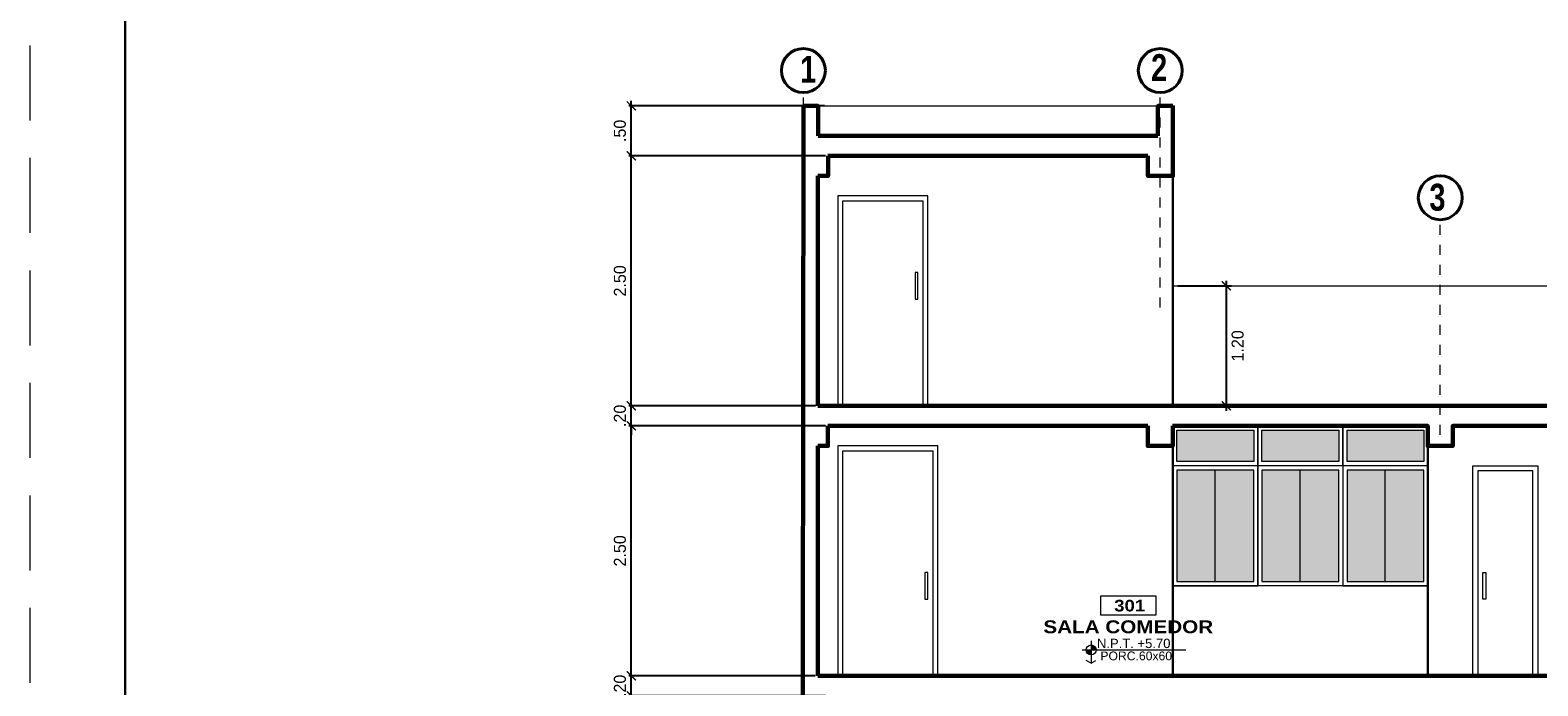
# Model space of a CAD drawing. Header units: metres. Extents: x -13 to 533, y -25 to 219.
# Tile 69 of 99: x 87.71 to 102.79, y 2.33 to 8.89. Entities that reach past the tile are written whole.
import ezdxf
from ezdxf.enums import TextEntityAlignment as Align

# ---------------------------------------------------------------- set-up
doc = ezdxf.new("R2010")
doc.units = ezdxf.units.M
doc.linetypes.add('DASHDOT', pattern=[1, 0.5, -0.25, 0, -0.25])
doc.linetypes.add('HIDDEN', pattern=[0.375, 0.25, -0.125])
for name, color, linetype, lineweight in [('COTAS', 4, 'Continuous', 13), ('EJES', 251, 'Continuous', 20), ('NPT', 255, 'Continuous', 13), ('Pluma 0.1', 252, 'Continuous', 9), ('Pluma 0.2', 252, 'Continuous', 20), ('PLUMA 0.3', 251, 'Continuous', 30), ('PLUMA 0.8', 1, 'Continuous', 60), ('TEXTO', 14, 'Continuous', 40), ('Textos', 7, 'Continuous', 0)]:
    doc.layers.add(name, color=color, linetype=linetype, lineweight=lineweight)
doc.styles.add('ARIAL BLACK', font='txt', dxfattribs={"height": 0.1})
doc.styles.add('joe1', font='impact.ttf')
doc.styles.add('STYLE1', font='arial.ttf', dxfattribs={"height": 0.3})
doc.styles.add('TEXTOCENT', font='GOTHIC.TTF')
doc.dimstyles.new('PLANTA50', dxfattribs={"dimscale": 0.5, "dimtxt": 0.2, "dimasz": 0.15, "dimexe": 0.1, "dimexo": 0.1, "dimgap": 0.1, "dimtad": 2, "dimzin": 7, "dimdsep": 46, "dimtxsty": 'TEXTOCENT', "dimblk": 'ARCHTICK', "dimcen": 0.2, "dimdle": 0.1, "dimclrd": 8, "dimclre": 8, "dimclrt": 256, "dimaunit": 1, "dimadec": 0, "dimazin": 0, "dimtfac": 1, "dimtix": 1, "dimtmove": 2, "dimatfit": 3, "dimldrblk": 'ARCHTICK', "dimfxl": 1, "dimtolj": 1, "dimtzin": 0, "dimarcsym": 0})

# ---------------------------------------------------------------- blocks, each defined once
blk = doc.blocks.new('A$C7ABB6997')
at = {"layer": 'EJES', "color": 250, "linetype": 'DASHDOT', "ltscale": 0.01}
blk.add_line((0.22, 0.6), (0.22, 2.75), dxfattribs=at)
at = {"layer": 'EJES', "color": 250, "lineweight": 40}
blk.add_circle((0.22, 2.97), 0.22, dxfattribs=at)
blk = doc.blocks.new('rtyjety')
at = {"layer": 'NPT', "lineweight": 20, "extrusion": (-1.47885e-11, -2.65303e-07, 1)}
h = blk.add_hatch(color=256, dxfattribs=at)
h.paths.add_polyline_path([(-24.42, -23.531), (-24.42, -23.625), (-24.326, -23.625, 0.414214)])
h.paths.add_polyline_path([(-24.42, -23.625), (-24.514, -23.625, 0.414214), (-24.42, -23.719)])
at = {"layer": 'NPT', "lineweight": 20, "extrusion": (-1.2658e-11, -2.65304e-07, 1)}
for p, q in [((-24.42, -23.454, 0), (-24.42, -23.871, 0)), ((-24.588, -23.625, 0), (-22.645, -23.625, 0)), ((-24.42, -23.871, 0), (-24.511, -23.823, 0)), ((-24.42, -23.871, 0), (-24.33, -23.823, 0))]:
    blk.add_line(p, q, dxfattribs=at)
blk.add_circle((-24.42, -23.625, 0), 0.0938, dxfattribs=at)
blk = doc.blocks.new('NOMBRES AMBIENTES DIFER 1')
at = {"layer": 'Textos', "color": 8}
blk.add_lwpolyline([(0.243, 1.342), (1.6, 1.342), (1.6, 0.858), (0.243, 0.858)], close=True, dxfattribs=at)
at = {"layer": 'NPT', "extrusion": (1.2658e-11, 2.65304e-07, 1), "xscale": 1.318472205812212, "yscale": 1.318472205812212, "zscale": 1.318472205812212, "rotation": 359.9999999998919}
blk.add_blockref('rtyjety', (32.197, 31.148, 0), dxfattribs=at)
at = {"layer": 'Textos', "color": 30, "style": 'STYLE1'}
blk.add_text('N.P.T.', height=0.2307, rotation=360, dxfattribs=at).set_placement((0.145, 0.046))
at = {"layer": 'Textos', "color": 8, "style": 'ARIAL BLACK'}
blk.add_attdef('B-300', text='', height=0.287, rotation=360, dxfattribs=at).set_placement((0.954, 0.951), align=Align.CENTER)
at = {"layer": 'Textos', "style": 'ARIAL BLACK'}
blk.add_attdef('NOMBRE', text='', height=0.319, rotation=360, dxfattribs=at).set_placement((1.012, 0.413), align=Align.CENTER)
at = {"layer": 'Textos', "color": 30, "style": 'STYLE1'}
blk.add_attdef('0.00', (1.149, 0.046), '', height=0.231, rotation=360, dxfattribs=at)
at = {"layer": 'Textos', "color": 35, "style": 'STYLE1'}
for tag, p in [('PISO:', (0.186, -0.468)), ('SERIE', (0.161, -0.763)), ('COLOR', (0.119, -1.093))]:
    blk.add_attdef(tag, p, '', height=0.215, rotation=360, dxfattribs=at)
blk = doc.blocks.new('_ARCHTICK')
at = {"color": 0, "linetype": 'ByBlock', "const_width": 0.15}
blk.add_lwpolyline([(-0.5, -0.5), (0.5, 0.5)], dxfattribs=at)
blk = doc.blocks.new('*D614')
at = {"layer": 'COTAS', "color": 8, "lineweight": -2, "transparency": 16777216}
for p, q in [((99.192, 6.334), (99.726, 6.334)), ((99.676, 5.084), (99.676, 6.384)), ((99.192, 5.134), (99.726, 5.134))]:
    blk.add_line(p, q, dxfattribs=at)
at = {"layer": 'Defpoints', "color": 0, "lineweight": 5, "transparency": 16777216}
for p in [(99.142, 6.334), (99.676, 6.334), (99.142, 5.134)]:
    blk.add_point(p, dxfattribs=at)
at = {"layer": 'COTAS', "color": 8, "lineweight": -2, "transparency": 16777216, "xscale": 0.09, "yscale": 0.09, "zscale": 0.09}
for p, rotation in [((99.676, 6.334), 90), ((99.676, 5.134), 270)]:
    blk.add_blockref('_ARCHTICK', p, dxfattribs=dict(at, rotation=rotation))
at = {"layer": 'COTAS', "transparency": 16777216, "insert": (99.789, 5.734), "char_height": 0.12, "attachment_point": 5, "rotation": 90, "style": 'TEXTOCENT'}
blk.add_mtext('\\A1;1.20', dxfattribs=at)
blk = doc.blocks.new('*D618')
at = {"layer": 'COTAS', "color": 251, "linetype": 'Continuous', "lineweight": -2, "transparency": 16777216}
for p, q in [((95.565, 2.434), (93.7, 2.434)), ((93.725, 2.434), (93.725, 2.524)), ((93.725, 2.234), (93.725, 2.434)), ((95.667, 2.234), (93.7, 2.234)), ((93.725, 2.234), (93.725, 2.144))]:
    blk.add_line(p, q, dxfattribs=at)
at = {"layer": 'Defpoints', "color": 0, "lineweight": 5, "transparency": 16777216}
for p in [(93.725, 2.434), (95.59, 2.434), (95.692, 2.234)]:
    blk.add_point(p, dxfattribs=at)
at = {"layer": 'COTAS', "color": 251, "lineweight": -2, "transparency": 16777216, "xscale": 0.09, "yscale": 0.09, "zscale": 0.09}
for p, rotation in [((93.725, 2.434), 270), ((93.725, 2.234), 90)]:
    blk.add_blockref('_ARCHTICK', p, dxfattribs=dict(at, rotation=rotation))
at = {"layer": 'COTAS', "transparency": 16777216, "insert": (93.612, 2.334), "char_height": 0.12, "attachment_point": 5, "rotation": 90, "style": 'TEXTOCENT'}
blk.add_mtext('\\A1;.20', dxfattribs=at)
blk = doc.blocks.new('*D619')
at = {"layer": 'COTAS', "color": 251, "linetype": 'Continuous', "lineweight": -2, "transparency": 16777216}
for p, q in [((93.725, 2.384), (93.725, 4.984)), ((95.667, 4.934), (93.7, 4.934)), ((95.565, 2.434), (93.7, 2.434))]:
    blk.add_line(p, q, dxfattribs=at)
at = {"layer": 'Defpoints', "color": 0, "lineweight": 5, "transparency": 16777216}
for p in [(93.725, 4.934), (95.692, 4.934), (95.59, 2.434)]:
    blk.add_point(p, dxfattribs=at)
at = {"layer": 'COTAS', "color": 251, "lineweight": -2, "transparency": 16777216, "xscale": 0.09, "yscale": 0.09, "zscale": 0.09}
for p, rotation in [((93.725, 4.934), 90), ((93.725, 2.434), 270)]:
    blk.add_blockref('_ARCHTICK', p, dxfattribs=dict(at, rotation=rotation))
at = {"layer": 'COTAS', "transparency": 16777216, "insert": (93.612, 3.684), "char_height": 0.12, "attachment_point": 5, "rotation": 90, "style": 'TEXTOCENT'}
blk.add_mtext('\\A1;2.50', dxfattribs=at)
blk = doc.blocks.new('*D620')
at = {"layer": 'COTAS', "color": 251, "linetype": 'Continuous', "lineweight": -2, "transparency": 16777216}
for p, q in [((95.567, 5.134), (93.7, 5.134)), ((93.725, 5.134), (93.725, 5.224)), ((93.725, 4.934), (93.725, 5.134)), ((95.667, 4.934), (93.7, 4.934)), ((93.725, 4.934), (93.725, 4.844))]:
    blk.add_line(p, q, dxfattribs=at)
at = {"layer": 'Defpoints', "color": 0, "lineweight": 5, "transparency": 16777216}
for p in [(93.725, 5.134), (95.592, 5.134), (95.692, 4.934)]:
    blk.add_point(p, dxfattribs=at)
at = {"layer": 'COTAS', "color": 251, "lineweight": -2, "transparency": 16777216, "xscale": 0.09, "yscale": 0.09, "zscale": 0.09}
for p, rotation in [((93.725, 5.134), 270), ((93.725, 4.934), 90)]:
    blk.add_blockref('_ARCHTICK', p, dxfattribs=dict(at, rotation=rotation))
at = {"layer": 'COTAS', "transparency": 16777216, "insert": (93.612, 5.034), "char_height": 0.12, "attachment_point": 5, "rotation": 90, "style": 'TEXTOCENT'}
blk.add_mtext('\\A1;.20', dxfattribs=at)
blk = doc.blocks.new('*D621')
at = {"layer": 'COTAS', "color": 251, "linetype": 'Continuous', "lineweight": -2, "transparency": 16777216}
for p, q in [((95.669, 7.634), (93.7, 7.634)), ((93.725, 5.084), (93.725, 7.684)), ((95.567, 5.134), (93.7, 5.134))]:
    blk.add_line(p, q, dxfattribs=at)
at = {"layer": 'Defpoints', "color": 0, "lineweight": 5, "transparency": 16777216}
for p in [(93.725, 7.634), (95.694, 7.634), (95.592, 5.134)]:
    blk.add_point(p, dxfattribs=at)
at = {"layer": 'COTAS', "color": 251, "lineweight": -2, "transparency": 16777216, "xscale": 0.09, "yscale": 0.09, "zscale": 0.09}
for p, rotation in [((93.725, 7.634), 90), ((93.725, 5.134), 270)]:
    blk.add_blockref('_ARCHTICK', p, dxfattribs=dict(at, rotation=rotation))
at = {"layer": 'COTAS', "transparency": 16777216, "insert": (93.612, 6.384), "char_height": 0.12, "attachment_point": 5, "rotation": 90, "style": 'TEXTOCENT'}
blk.add_mtext('\\A1;2.50', dxfattribs=at)
blk = doc.blocks.new('*D622')
at = {"layer": 'COTAS', "color": 251, "linetype": 'Continuous', "lineweight": -2, "transparency": 16777216}
for p, q in [((93.725, 7.584), (93.725, 8.184)), ((95.659, 8.134), (93.7, 8.134)), ((95.669, 7.634), (93.7, 7.634))]:
    blk.add_line(p, q, dxfattribs=at)
at = {"layer": 'Defpoints', "color": 0, "lineweight": 5, "transparency": 16777216}
for p in [(93.725, 8.134), (95.684, 8.134), (95.694, 7.634)]:
    blk.add_point(p, dxfattribs=at)
at = {"layer": 'COTAS', "color": 251, "lineweight": -2, "transparency": 16777216, "xscale": 0.09, "yscale": 0.09, "zscale": 0.09}
for p, rotation in [((93.725, 8.134), 90), ((93.725, 7.634), 270)]:
    blk.add_blockref('_ARCHTICK', p, dxfattribs=dict(at, rotation=rotation))
at = {"layer": 'COTAS', "transparency": 16777216, "insert": (93.612, 7.884), "char_height": 0.12, "attachment_point": 5, "rotation": 90, "style": 'TEXTOCENT'}
blk.add_mtext('\\A1;.50', dxfattribs=at)

msp = doc.modelspace()

# ---------------------------------------------------------------- hatches: boundary and pattern name
at = {"transparency": 33554595}
h = msp.add_hatch(color=256, dxfattribs=at)
h.set_gradient(color1=(122, 255, 255), color2=(56, 205, 255), tint=1, name='INVSPHERICAL')
h.paths.add_polyline_path([(99.182, 4.892), (99.182, 4.576), (99.949, 4.576), (99.949, 4.892)])
h = msp.add_hatch(color=256, dxfattribs=at)
h.set_gradient(color1=(122, 255, 255), color2=(56, 205, 255), tint=1, name='INVSPHERICAL')
h.paths.add_polyline_path([(100.032, 4.892), (100.032, 4.576), (100.799, 4.576), (100.799, 4.892)])
h = msp.add_hatch(color=256, dxfattribs=at)
h.set_gradient(color1=(122, 255, 255), color2=(56, 205, 255), tint=1, name='INVSPHERICAL')
h.paths.add_polyline_path([(100.882, 4.892), (100.882, 4.576), (101.649, 4.576), (101.649, 4.892)])
h = msp.add_hatch(color=256, dxfattribs=at)
h.set_gradient(color1=(122, 255, 255), color2=(56, 205, 255), tint=1, name='INVSPHERICAL')
h.paths.add_polyline_path([(99.59, 4.492), (99.182, 4.492), (99.182, 3.376), (99.59, 3.376)])
h.paths.add_polyline_path([(99.949, 4.492), (99.59, 4.492), (99.59, 3.376), (99.949, 3.376)])
h = msp.add_hatch(color=256, dxfattribs=at)
h.set_gradient(color1=(122, 255, 255), color2=(56, 205, 255), tint=1, name='INVSPHERICAL')
h.paths.add_polyline_path([(100.44, 4.492), (100.032, 4.492), (100.032, 3.376), (100.44, 3.376)])
h.paths.add_polyline_path([(100.799, 4.492), (100.44, 4.492), (100.44, 3.376), (100.799, 3.376)])
h = msp.add_hatch(color=256, dxfattribs=at)
h.set_gradient(color1=(122, 255, 255), color2=(56, 205, 255), tint=1, name='INVSPHERICAL')
h.paths.add_polyline_path([(101.29, 4.492), (100.882, 4.492), (100.882, 3.376), (101.29, 3.376)])
h.paths.add_polyline_path([(101.649, 4.492), (101.29, 4.492), (101.29, 3.376), (101.649, 3.376)])

# ---------------------------------------------------------------- linework, layer by layer
at = {"layer": 'Pluma 0.1'}
for p, q in [((99.565, 3.376), (99.565, 4.492)), ((100.415, 3.376), (100.415, 4.492)), ((101.265, 3.376), (101.265, 4.492))]:
    msp.add_line(p, q, dxfattribs=at)
for points in [[(95.842, 5.134), (95.842, 7.184), (96.642, 7.184), (96.642, 5.134)], [(95.84, 2.434), (95.84, 4.684), (96.74, 4.684), (96.74, 2.434)], [(99.99, 4.534), (99.14, 4.534), (99.14, 3.334), (99.99, 3.334), (99.99, 4.534)], [(102.74, 2.434), (102.74, 4.484), (102.19, 4.484), (102.19, 2.434)]]:
    msp.add_lwpolyline(points, dxfattribs=at)
for points in [[(96.592, 6.466), (96.564, 6.466), (96.564, 6.202), (96.592, 6.202)], [(99.99, 4.534), (99.14, 4.534), (99.14, 4.934), (99.99, 4.934)], [(99.949, 4.576), (99.182, 4.576), (99.182, 4.892), (99.949, 4.892)], [(100.84, 4.534), (99.99, 4.534), (99.99, 4.934), (100.84, 4.934)], [(100.799, 4.576), (100.032, 4.576), (100.032, 4.892), (100.799, 4.892)], [(101.69, 4.534), (100.84, 4.534), (100.84, 4.934), (101.69, 4.934)], [(101.649, 4.576), (100.882, 4.576), (100.882, 4.892), (101.649, 4.892)], [(99.949, 4.492), (99.182, 4.492), (99.182, 3.376), (99.949, 3.376)], [(100.799, 4.492), (100.032, 4.492), (100.032, 3.376), (100.799, 3.376)], [(101.649, 4.492), (100.882, 4.492), (100.882, 3.376), (101.649, 3.376)], [(96.69, 3.466), (96.662, 3.466), (96.662, 3.202), (96.69, 3.202)], [(102.24, 3.466), (102.269, 3.466), (102.269, 3.202), (102.24, 3.202)]]:
    msp.add_lwpolyline(points, close=True, dxfattribs=at)
at = {"layer": 'Pluma 0.2'}
for p, q in [((99.142, 7.634), (99.142, 6.034)), ((99.14, 4.934), (99.14, 3.334)), ((99.99, 4.934), (99.99, 3.334)), ((99.99, 4.934), (99.99, 3.334)), ((100.84, 4.934), (100.84, 3.334)), ((100.84, 4.934), (100.84, 3.334)), ((101.69, 4.934), (101.69, 3.334))]:
    msp.add_line(p, q, dxfattribs=at)
at = {"layer": 'Pluma 0.2', "color": 0, "linetype": 'HIDDEN', "lineweight": 5, "ltscale": 3}
msp.add_lwpolyline([(87.715, -6.637), (87.715, 23.863), (130.715, 23.863), (130.715, -6.637)], close=True, dxfattribs=at)
at = {"layer": 'Pluma 0.2', "color": 0, "lineweight": 30, "ltscale": 0.5}
msp.add_lwpolyline([(88.665, 22.913), (129.665, 22.913), (129.665, -5.587), (88.665, -5.587)], close=True, dxfattribs=at)
at = {"layer": 'Pluma 0.2', "color": 0}
for points in [[(95.594, 8.134), (99.142, 8.134)], [(96.692, 5.134), (96.692, 7.234), (95.792, 7.234), (95.792, 5.134)], [(99.142, 6.334), (112.89, 6.334)], [(96.79, 2.434), (96.79, 4.734), (95.79, 4.734), (95.79, 2.434)], [(101.69, 4.534), (100.84, 4.534), (100.84, 3.334), (101.69, 3.334), (101.69, 4.534)], [(102.14, 2.434), (102.14, 4.534), (102.79, 4.534), (102.79, 2.434)], [(101.687, 3.334), (99.14, 3.334)]]:
    msp.add_lwpolyline(points, dxfattribs=at)
at = {"layer": 'PLUMA 0.3'}
for points in [[(99.142, 5.134), (99.142, 7.434)], [(99.14, 2.434), (99.14, 4.734)], [(101.69, 4.734), (101.69, 2.434)]]:
    msp.add_lwpolyline(points, dxfattribs=at)
at = {"layer": 'PLUMA 0.8'}
for points in [[(95.446, 8.134), (95.444, 5.134)], [(95.594, 7.834), (95.594, 8.134), (95.446, 8.134)], [(99.142, 8.134), (99.142, 7.434), (98.892, 7.434), (98.892, 7.634)], [(98.992, 7.834), (98.992, 8.134), (99.142, 8.134), (99.142, 8.134)], [(98.992, 7.834), (95.594, 7.834)], [(95.694, 7.634), (95.694, 7.434), (95.592, 7.434)], [(98.892, 7.634), (95.692, 7.634)], [(95.592, 7.434), (95.592, 5.134)], [(112.39, 4.934), (112.89, 4.934), (112.89, 6.334), (112.74, 6.334), (112.74, 5.134), (95.592, 5.134)], [(95.444, 5.434), (95.442, 2.434)], [(95.692, 4.934), (95.692, 4.734), (95.59, 4.734)], [(98.89, 4.934), (95.69, 4.934)], [(99.14, 4.934), (99.14, 4.734), (98.89, 4.734), (98.89, 4.934)], [(104.94, 4.734), (104.94, 4.934), (101.94, 4.934), (101.94, 4.734), (101.69, 4.734), (101.69, 4.934), (99.138, 4.934)], [(95.59, 4.734), (95.59, 2.434)], [(95.442, 2.434), (95.44, -0.266)], [(107.989, 2.434), (95.59, 2.434)]]:
    msp.add_lwpolyline(points, dxfattribs=at)

# ---------------------------------------------------------------- block references
at = {"layer": 'EJES', "ltscale": 0.5}
for p in [(95.226, 5.517), (98.795, 5.517), (101.595, 4.245)]:
    msp.add_blockref('A$C7ABB6997', p, dxfattribs=at)
at = {"layer": 'TEXTO'}
ref = msp.add_blockref('NOMBRES AMBIENTES DIFER 1', (98.323, 2.693), dxfattribs=dict(at, xscale=0.4044226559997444, yscale=0.4044226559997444, zscale=0.4044226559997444))
ref.add_attrib('B-300', '301', dxfattribs={"layer": 'Textos', "color": 8, "height": 0.1162, "rotation": 360, "style": 'ARIAL BLACK'}).set_placement((98.709, 3.078, 0), align=Align.CENTER)
ref.add_attrib('NOMBRE', 'SALA COMEDOR', dxfattribs={"layer": 'Textos', "height": 0.12912, "rotation": 360, "style": 'ARIAL BLACK'}).set_placement((98.695, 2.86, 0), align=Align.CENTER)
ref.add_attrib('0.00', '+5.70', (98.787, 2.712, 0), dxfattribs={"layer": 'Textos', "color": 30, "height": 0.0933, "rotation": 360, "style": 'STYLE1'})
ref.add_attrib('PISO:', 'PORC.60x60', (98.416, 2.59, 0), dxfattribs={"layer": 'Textos', "color": 35, "height": 0.0871, "rotation": 360, "style": 'STYLE1'})

# ---------------------------------------------------------------- texts
at = {"layer": 'EJES', "style": 'joe1'}
for s, p in [('1', (95.414, 8.365)), ('2', (98.923, 8.382)), ('3', (101.706, 7.086))]:
    msp.add_text(s, height=0.269, rotation=359.9993, dxfattribs=at).set_placement(p)

# ---------------------------------------------------------------- dimensions: what is measured, and where the dimension line sits
at = {"layer": 'COTAS'}
for base, p1, p2, override, picture, middle in [((93.725, 8.134), (95.694, 7.634), (95.684, 8.134), {"dimtxt": 0.24, "dimasz": 0.18, "dimexe": 0.05, "dimexo": 0.05, "dimclrd": 251, "dimclre": 251}, '*D622', (93.612, 7.884)), ((93.725, 7.634), (95.592, 5.134), (95.694, 7.634), {"dimtxt": 0.24, "dimasz": 0.18, "dimexe": 0.05, "dimexo": 0.05, "dimclrd": 251, "dimclre": 251}, '*D621', (93.612, 6.384)), ((99.676, 6.334), (99.142, 5.134), (99.142, 6.334), {"dimtxt": 0.24, "dimasz": 0.18}, '*D614', (99.789, 5.734)), ((93.725, 5.134), (95.692, 4.934), (95.592, 5.134), {"dimtxt": 0.24, "dimasz": 0.18, "dimexe": 0.05, "dimexo": 0.05, "dimclrd": 251, "dimclre": 251}, '*D620', (93.612, 5.034)), ((93.725, 4.934), (95.59, 2.434), (95.692, 4.934), {"dimtxt": 0.24, "dimasz": 0.18, "dimexe": 0.05, "dimexo": 0.05, "dimclrd": 251, "dimclre": 251}, '*D619', (93.612, 3.684)), ((93.725, 2.434), (95.692, 2.234), (95.59, 2.434), {"dimtxt": 0.24, "dimasz": 0.18, "dimexe": 0.05, "dimexo": 0.05, "dimclrd": 251, "dimclre": 251}, '*D618', (93.612, 2.334))]:
    dim = msp.add_linear_dim(base=base, p1=p1, p2=p2, angle=90, dimstyle='PLANTA50', override=override, dxfattribs=at)
    dim.commit()
    dim.dimension.update_dxf_attribs({"geometry": picture, "text_midpoint": middle})

doc.saveas('drawing.dxf')
